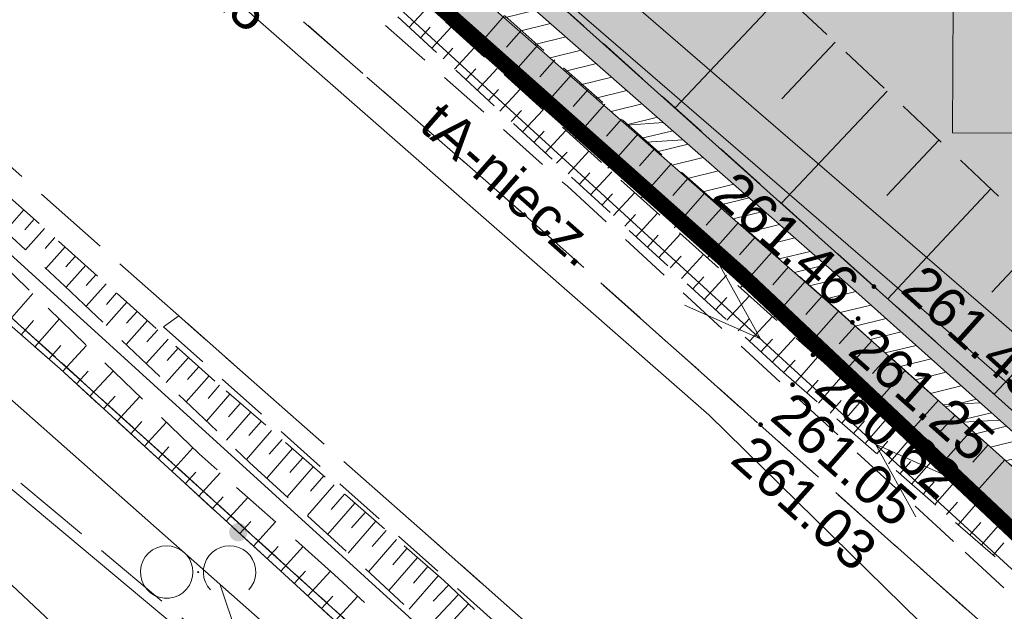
# Model space of a CAD drawing. Header units: metres. Extents: x 7427040 to 7427559, y 5541084 to 5541580.
# Tile 16 of 97: x 7427268 to 7427287, y 5541267 to 5541278. Entities that reach past the tile are written whole.
import ezdxf
from ezdxf.enums import TextEntityAlignment as Align

# ---------------------------------------------------------------- set-up
doc = ezdxf.new("R2010")
doc.units = ezdxf.units.M
doc.header["$MEASUREMENT"] = 0
for name, pattern in [('DASHED2', [0.375, 0.25, -0.125]), ('PRZER1-1', [1, 0.5, -0.5]), ('PRZER2-1', [1.5, 1, -0.5]), ('PRZER3-1', [2, 1.5, -0.5]), ('PRZER3-2', [2.5, 1.5, -1])]:
    doc.linetypes.add(name, pattern=pattern)
doc.layers.get('0').update_dxf_attribs({"color": 4})
for name, color, linetype, lineweight in [('!_Granica terenu objętego planem', 7, 'Continuous', 0), ('!_Linia rozgraniczająca', 7, 'Continuous', 0), ('A_granica terenu do wniosku o ULICP', 151, 'DASHED2', 40), ('A_mur oporowy', 2, 'Continuous', 13), ('E_gn_typ', 1, 'Continuous', 30), ('GEPPGO', 7, 'Continuous', 13), ('GESDZI', 7, 'Continuous', 13), ('GESJOB', 7, 'Continuous', 30), ('GESUZY', 96, 'Continuous', 13), ('GSLDSO', 7, 'Continuous', 13), ('GSLKOG', 7, 'Continuous', 30), ('GSPWPS', 7, 'Continuous', 13), ('GSPWPS_O', 7, 'Continuous', 13), ('GSSKOA', 7, 'Continuous', 13), ('GSSKOD', 7, 'Continuous', 13), ('GSSZAD', 7, 'Continuous', 13), ('GSSZSN', 7, 'Continuous', 13), ('GULEPR', 1, 'Continuous', 13), ('GULLOB', 7, 'Continuous', 30), ('GULTPR', 30, 'Continuous', 13), ('GULTPR_O', 30, 'Continuous', 13), ('GULWPR', 5, 'Continuous', 13), ('GUSEUT', 1, 'Continuous', 13)]:
    doc.layers.add(name, color=color, linetype=linetype, lineweight=lineweight)
doc.layers.add('A_tereny zielone', color=73, linetype='Continuous', lineweight=13, transparency=0.7)
doc.styles.add('Arial', font='arial.ttf')
doc.styles.add('GN_atrybuty', font='simplex.shx', dxfattribs={"width": 0.8})

# ---------------------------------------------------------------- blocks, each defined once
blk = doc.blocks.new('D_GEPPGO1_2')
at = {"lineweight": -2, "extrusion": (0, 0, -1)}
blk.add_hatch(color=0, dxfattribs=at).paths.add_polyline_path([(0, -0.045), (-0.013906, -0.042798), (-0.02645, -0.036406), (-0.036406, -0.02645), (-0.042798, -0.013906), (-0.045, 0), (-0.042798, 0.013906), (-0.036406, 0.02645), (-0.02645, 0.036406), (-0.013906, 0.042798), (0, 0.045), (0.013906, 0.042798), (0.02645, 0.036406), (0.036406, 0.02645), (0.042798, 0.013906), (0.045, 0), (0.042798, -0.013906), (0.036406, -0.02645), (0.02645, -0.036406), (0.013906, -0.042798)])
blk = doc.blocks.new('D_GSPWPS1')
at = {"lineweight": -2, "extrusion": (0, 0, -1)}
blk.add_hatch(color=0, dxfattribs=at).paths.add_polyline_path([(0, -0.045), (-0.011647, -0.043467), (-0.0225, -0.038971), (-0.03182, -0.03182), (-0.038971, -0.0225), (-0.043467, -0.011647), (-0.045, 0), (-0.043467, 0.011647), (-0.038971, 0.0225), (-0.03182, 0.03182), (-0.0225, 0.038971), (-0.011647, 0.043467), (0, 0.045), (0.011647, 0.043467), (0.0225, 0.038971), (0.03182, 0.03182), (0.038971, 0.0225), (0.043467, 0.011647), (0.045, 0), (0.043467, -0.011647), (0.038971, -0.0225), (0.03182, -0.03182), (0.0225, -0.038971), (0.011647, -0.043467)])
blk = doc.blocks.new('D_SUTP1')
at = {"color": 0, "lineweight": -2, "flags": 128}
for points in [[(0.9325, 0), (0.0675, 0.5)], [(-0.0675, 0), (-0.9325, -0.5)]]:
    blk.add_lwpolyline(points, dxfattribs=at)
blk = doc.blocks.new('D_ODTN_1')
at = {"color": 0, "lineweight": -2, "flags": 128}
for points in [[(-0.5, -0.25), (0, 0.25)], [(0, -0.25), (0.5, 0.25)]]:
    blk.add_lwpolyline(points, dxfattribs=at)
blk = doc.blocks.new('D_KOLO')
at = {"lineweight": -2, "extrusion": (0, 0, -1)}
blk.add_hatch(color=0, dxfattribs=at).paths.add_polyline_path([(0, -0.175), (-0.045293, -0.169037), (-0.0875, -0.151554), (-0.123744, -0.123744), (-0.151554, -0.0875), (-0.169037, -0.045293), (-0.175, 0), (-0.169037, 0.045293), (-0.151554, 0.0875), (-0.123744, 0.123744), (-0.0875, 0.151554), (-0.045293, 0.169037), (0, 0.175), (0.045293, 0.169037), (0.0875, 0.151554), (0.123744, 0.123744), (0.151554, 0.0875), (0.169037, 0.045293), (0.175, 0), (0.169037, -0.045293), (0.151554, -0.0875), (0.123744, -0.123744), (0.0875, -0.151554), (0.045293, -0.169037)])
blk = doc.blocks.new('D_SUEP1')
at = {"color": 0, "lineweight": -2, "flags": 128}
blk.add_lwpolyline([(-0.75, -0.5), (0.75, 0), (-0.75, 0.5)], dxfattribs=at)
blk = doc.blocks.new('D_GSSZAD3')
at = {"color": 0, "lineweight": -2, "flags": 128}
blk.add_lwpolyline([(-0.6, 0.5), (-0.513176, 0.492404), (-0.42899, 0.469846), (-0.35, 0.433013), (-0.278606, 0.383022), (-0.216978, 0.321394), (-0.166987, 0.25), (-0.130154, 0.17101), (-0.107596, 0.086824), (-0.1, 0), (-0.107596, -0.086824), (-0.130154, -0.17101), (-0.166987, -0.25), (-0.222125, -0.32743), (-0.290921, -0.393027), (-0.370887, -0.444418), (-0.459134, -0.479746), (-0.552472, -0.497736), (-0.647528, -0.497736), (-0.740866, -0.479746), (-0.829113, -0.444418), (-0.909079, -0.393027), (-0.977875, -0.32743), (-1.033013, -0.25), (-1.0725, -0.163534), (-1.094911, -0.071157), (-1.099434, 0.023791), (-1.085906, 0.117879), (-1.054816, 0.207708), (-1.007288, 0.290028), (-0.94504, 0.361867), (-0.87032, 0.420627), (-0.785831, 0.464184), (-0.694626, 0.490964), (-0.6, 0.5)], close=True, dxfattribs=at)
blk.add_lwpolyline([(0.234697, -0.341399), (0.179845, -0.271053), (0.138367, -0.192079), (0.111581, -0.106992), (0.100342, -0.018499), (0.105007, 0.070582), (0.125427, 0.157417), (0.160952, 0.239242), (0.210451, 0.313452), (0.27235, 0.377684), (0.344678, 0.429896), (0.425132, 0.468424), (0.511152, 0.492043), (0.6, 0.5), (0.688848, 0.492043), (0.774868, 0.468424), (0.855322, 0.429896), (0.92765, 0.377684), (0.989549, 0.313452), (1.039048, 0.239242), (1.074573, 0.157417), (1.094993, 0.070582), (1.099658, -0.018499), (1.088419, -0.106992), (1.061633, -0.192079), (1.020155, -0.271053), (0.965303, -0.341399)], dxfattribs=at)
blk = doc.blocks.new('SIT-G1 BOISKO')
at = {"layer": '!_Granica terenu objętego planem', "color": 16, "linetype": 'PRZER3-1', "lineweight": 13}
blk.add_lwpolyline([(7427223.404, 5541280.844), (7427237.172, 5541294.666), (7427273.595, 5541264.199), (7427293.187, 5541246.2), (7427318.595, 5541219.771), (7427304.61, 5541204.848)], dxfattribs=at)
at = {"layer": '!_Linia rozgraniczająca', "color": 216, "linetype": 'Continuous', "lineweight": 13, "flags": 128}
blk.add_lwpolyline([(7427223.546, 5541280.703), (7427237.185, 5541294.395), (7427273.463, 5541264.048), (7427293.047, 5541246.057), (7427318.319, 5541219.769), (7427304.464, 5541204.985)], dxfattribs=at)
at = {"layer": 'GESDZI', "color": 252, "linetype": 'Continuous', "lineweight": 13, "flags": 128}
for points in [[(7427365.33, 5541270.24), (7427360.53, 5541265.49), (7427345.01, 5541249.37), (7427332.02, 5541235.75), (7427327.9, 5541231.44), (7427324.78, 5541228.21), (7427320.15, 5541236.27), (7427305.53, 5541250.41), (7427281.57, 5541272.99), (7427247.55, 5541303.23), (7427241.97, 5541307.49), (7427230.33, 5541315.24)], [(7427230.33, 5541315.24), (7427241.97, 5541307.49), (7427247.55, 5541303.23), (7427281.57, 5541272.99), (7427305.53, 5541250.41), (7427320.15, 5541236.27), (7427324.78, 5541228.21), (7427319.61, 5541221.9), (7427311.88, 5541231.94), (7427301.75, 5541241.17), (7427284.57, 5541256.88), (7427256.27, 5541282.47), (7427240.42, 5541296.03), (7427236.08, 5541299.6), (7427224.16, 5541309.39)], [(7427224.326, 5541279.982), (7427240.42, 5541296.03), (7427256.27, 5541282.47), (7427284.57, 5541256.88), (7427301.75, 5541241.17), (7427315.72, 5541223.34), (7427317.48, 5541219.62), (7427313.06, 5541214.79), (7427304.01, 5541205.409)]]:
    blk.add_lwpolyline(points, dxfattribs=at)
at = {"layer": 'GESJOB', "color": 252, "linetype": 'PRZER3-2', "lineweight": 13}
for points in [[(7427149.017, 5541397.869), (7427149.6, 5541397.01), (7427166.31, 5541376.18), (7427167.99, 5541374.1), (7427172.66, 5541368.39), (7427196.99, 5541343.41), (7427210.43, 5541329.61), (7427230.33, 5541315.24), (7427241.97, 5541307.49), (7427247.55, 5541303.23), (7427281.57, 5541272.99), (7427305.53, 5541250.41), (7427320.15, 5541236.27), (7427324.78, 5541228.21), (7427335.43, 5541208.11), (7427343.296, 5541192.599)], [(7427343.296, 5541192.599), (7427335.43, 5541208.11), (7427324.78, 5541228.21), (7427320.15, 5541236.27), (7427305.53, 5541250.41), (7427281.57, 5541272.99), (7427247.55, 5541303.23), (7427241.97, 5541307.49), (7427230.33, 5541315.24), (7427210.43, 5541329.61), (7427196.99, 5541343.41), (7427172.66, 5541368.39), (7427167.99, 5541374.1), (7427166.31, 5541376.18), (7427149.6, 5541397.01), (7427149.017, 5541397.869)]]:
    blk.add_lwpolyline(points, dxfattribs=at)
at = {"layer": 'GESUZY', "color": 96, "linetype": 'PRZER1-1', "lineweight": 13}
for points in [[(7427230.33, 5541315.24), (7427241.97, 5541307.49), (7427247.55, 5541303.23), (7427273.39, 5541280.26), (7427281.57, 5541272.99), (7427305.53, 5541250.41), (7427320.15, 5541236.27), (7427324.78, 5541228.21), (7427319.61, 5541221.9), (7427311.88, 5541231.94), (7427301.75, 5541241.17), (7427297.26, 5541245.27), (7427284.57, 5541256.88), (7427256.27, 5541282.47), (7427240.42, 5541296.03), (7427236.08, 5541299.6), (7427224.16, 5541309.39)], [(7427224.326, 5541279.982), (7427240.42, 5541296.03), (7427256.27, 5541282.47), (7427284.57, 5541256.88), (7427297.26, 5541245.27), (7427280.844, 5541227.089)]]:
    blk.add_lwpolyline(points, dxfattribs=at)
blk.add_lwpolyline([(7427324.78, 5541228.21), (7427320.15, 5541236.27), (7427305.53, 5541250.41), (7427281.57, 5541272.99), (7427273.39, 5541280.26), (7427354.64, 5541356.58), (7427358.58, 5541352.7), (7427361.29, 5541350.08), (7427363.62, 5541347.81), (7427366.52, 5541345.04), (7427374.21, 5541337.71), (7427378.19, 5541333.92), (7427396.7, 5541315.71), (7427402.05, 5541310.46), (7427383.24, 5541290.03), (7427367.48, 5541272.62), (7427365.33, 5541270.24), (7427360.53, 5541265.49), (7427345.01, 5541249.37), (7427332.02, 5541235.75), (7427327.9, 5541231.44), (7427324.78, 5541228.21)], close=True, dxfattribs=at)
at = {"layer": 'GSLDSO', "color": 252, "linetype": 'Continuous', "lineweight": 13, "flags": 128}
for points in [[(7427314.467, 5541245.186), (7427306.537, 5541252.286), (7427298.936, 5541259.137), (7427296.706, 5541261.087), (7427283.766, 5541272.657), (7427272.306, 5541282.717), (7427256.878, 5541296.656), (7427244.535, 5541307.798), (7427240.116, 5541311.597), (7427230.318, 5541320.515), (7427219.057, 5541330.746), (7427200.876, 5541346.967)], [(7427314.133, 5541244.814), (7427306.203, 5541251.914), (7427298.604, 5541258.763), (7427296.374, 5541260.713), (7427283.434, 5541272.283), (7427271.974, 5541282.343), (7427256.542, 5541296.284), (7427244.205, 5541307.422), (7427239.784, 5541311.223), (7427229.982, 5541320.145), (7427218.723, 5541330.374), (7427200.544, 5541346.593)]]:
    blk.add_lwpolyline(points, dxfattribs=at)
at = {"layer": 'GSLKOG', "color": 252, "linetype": 'Continuous', "lineweight": 13, "flags": 128}
for points in [[(7427266.44, 5541288.58), (7427277.84, 5541278.38), (7427296.06, 5541262.04), (7427308.06, 5541251.31), (7427314.6, 5541245.38), (7427316.29, 5541244), (7427319.78, 5541240.88), (7427327.26, 5541234.36), (7427329.75, 5541234.12), (7427336, 5541240.52), (7427344.5, 5541249.29), (7427345.07, 5541249.81), (7427346.82, 5541251.64), (7427354.76, 5541259.81), (7427355.77, 5541260.97), (7427366.55, 5541272.09), (7427367.5, 5541273.13), (7427373.53, 5541279.81), (7427385.65, 5541293.27), (7427401.54, 5541310.36), (7427396.09, 5541315.77), (7427385, 5541326.69), (7427374.15, 5541337.32)], [(7427261.52, 5541277.52), (7427265.85, 5541273.58), (7427268.6, 5541271.18), (7427275.39, 5541264.96), (7427281.2, 5541259.69), (7427288.16, 5541253.5), (7427297.26, 5541245.27), (7427298.12, 5541244.46), (7427300.45, 5541242.24), (7427301.25, 5541241.48), (7427312.87, 5541229.8), (7427314.01, 5541228.46), (7427319.61, 5541221.66), (7427317.48, 5541219.62)]]:
    blk.add_lwpolyline(points, dxfattribs=at)
at = {"layer": 'GSSKOA', "color": 252, "linetype": 'PRZER3-1', "lineweight": 13}
for points in [[(7427328.66, 5541207.53), (7427325.01, 5541215.25), (7427320.9, 5541222.23), (7427312.78, 5541232.86), (7427302.84, 5541243.14), (7427302.14, 5541243.84), (7427293.24, 5541252.13), (7427282.63, 5541261.81), (7427270.86, 5541272.19), (7427264.75, 5541277.61), (7427256.78, 5541284.37), (7427248.05, 5541291.73), (7427241.19, 5541297.08), (7427228.09, 5541307), (7427209.62, 5541321.59)], [(7427228.08, 5541314.4), (7427243.84, 5541302.38), (7427262.7, 5541287.01), (7427277.46, 5541274.11), (7427285.25, 5541267.16), (7427295.94, 5541257.65), (7427310.31, 5541244.33), (7427319.36, 5541234.38), (7427324.06, 5541228.57)]]:
    blk.add_lwpolyline(points, dxfattribs=at)
at = {"layer": 'GSSKOD', "color": 252, "linetype": 'PRZER2-1', "lineweight": 13}
blk.add_lwpolyline([(7427214.8, 5541324.94, -0.890724), (7427229.29, 5541316.12), (7427244.72, 5541303.47), (7427263.56, 5541287.66), (7427278.27, 5541274.66), (7427285.85, 5541267.69), (7427296.35, 5541258), (7427310.66, 5541244.68), (7427310.31, 5541244.33), (7427295.94, 5541257.65), (7427285.25, 5541267.16), (7427277.46, 5541274.11), (7427262.7, 5541287.01), (7427243.84, 5541302.38), (7427228.08, 5541314.4), (7427214.8, 5541324.94)], format="xyb", close=True, dxfattribs=at)
blk.add_lwpolyline([(7427270.86, 5541272.19), (7427270.57, 5541271.98), (7427282.3, 5541261.54), (7427292.91, 5541251.78), (7427301.72, 5541243.48), (7427302.14, 5541243.84), (7427293.24, 5541252.13), (7427282.63, 5541261.81), (7427270.86, 5541272.19)], close=True, dxfattribs=at)
at = {"layer": 'GSSZAD', "color": 252, "linetype": 'PRZER2-1', "lineweight": 13}
blk.add_lwpolyline([(7427271.23, 5541267.32), (7427271.22, 5541267.3), (7427271.24, 5541267.3), (7427271.23, 5541267.32)], close=True, dxfattribs=at)
at = {"layer": 'GSSZSN', "color": 252, "linetype": 'PRZER2-1', "lineweight": 13}
for points in [[(7427314.01, 5541249.3), (7427309.81, 5541253.09), (7427297.41, 5541264.19), (7427280.53, 5541280.08), (7427275.58, 5541284.47), (7427269.8, 5541291.75), (7427267.49, 5541289.43), (7427273.72, 5541283.27), (7427277.84, 5541278.38), (7427296.06, 5541262.04), (7427308.06, 5541251.31), (7427314.6, 5541245.38), (7427314.01, 5541249.3)], [(7427296.39, 5541260.71), (7427283.44, 5541272.28), (7427272.02, 5541282.38), (7427271.49, 5541281.81), (7427282.84, 5541271.58), (7427295.81, 5541260.18), (7427296.39, 5541260.71)], [(7427295.47, 5541259.72), (7427282.39, 5541271.11), (7427271.15, 5541281.47), (7427271.49, 5541281.81), (7427282.84, 5541271.58), (7427295.81, 5541260.18), (7427295.47, 5541259.72)], [(7427299.02, 5541245.99), (7427296.03, 5541248.56), (7427290.4, 5541253.66), (7427285.81, 5541257.96), (7427280.87, 5541262.49), (7427275.91, 5541267.15), (7427271.55, 5541270.95), (7427267.64, 5541274.45), (7427264.27, 5541277.44), (7427262.53, 5541279.04), (7427262.42, 5541278.24), (7427263.16, 5541277.73), (7427266.1, 5541275.14), (7427268.69, 5541272.76), (7427272.21, 5541269.4), (7427276.21, 5541265.72), (7427280.56, 5541261.82), (7427284.93, 5541258.06), (7427289.02, 5541254.45), (7427294.15, 5541249.87), (7427298.77, 5541245.84), (7427299.02, 5541245.99)], [(7427261.11, 5541277.89), (7427261.52, 5541277.52), (7427265.85, 5541273.58), (7427268.6, 5541271.18), (7427275.39, 5541264.96), (7427281.2, 5541259.69), (7427288.16, 5541253.5), (7427297.26, 5541245.27), (7427297.85, 5541244.77), (7427298.31, 5541245.44), (7427295.74, 5541247.72), (7427291.92, 5541251.06), (7427287.44, 5541255.11), (7427284.89, 5541257.33), (7427281.96, 5541259.89), (7427277.71, 5541263.68), (7427273.83, 5541267.26), (7427271.25, 5541269.56), (7427266.76, 5541273.89), (7427262.91, 5541277.35), (7427262.28, 5541278.08), (7427261.11, 5541277.89)]]:
    blk.add_lwpolyline(points, close=True, dxfattribs=at)
at = {"layer": 'GSSZSN', "color": 252, "linetype": 'Continuous', "lineweight": 13, "flags": 128}
for points in [[(7427282.379, 5541278.339), (7427280.322, 5541276.154)], [(7427275.251, 5541277.69), (7427275.619, 5541278.089)], [(7427277.071, 5541277.913), (7427276.514, 5541277.282)], [(7427275.467, 5541277.491), (7427275.652, 5541277.691)], [(7427275.684, 5541277.291), (7427276.056, 5541277.695)], [(7427277.39, 5541277.631), (7427277.109, 5541277.314)], [(7427277.708, 5541277.35), (7427277.145, 5541276.713)], [(7427283.37, 5541277.406), (7427282.353, 5541276.326)], [(7427275.9, 5541277.092), (7427276.087, 5541277.295)], [(7427276.116, 5541276.892), (7427276.493, 5541277.301)], [(7427278.026, 5541277.068), (7427277.743, 5541276.748)], [(7427276.333, 5541276.693), (7427276.522, 5541276.898)], [(7427276.549, 5541276.494), (7427276.93, 5541276.907)], [(7427278.345, 5541276.786), (7427277.776, 5541276.144)], [(7427276.765, 5541276.294), (7427276.957, 5541276.502)], [(7427276.982, 5541276.095), (7427277.367, 5541276.513)], [(7427278.663, 5541276.505), (7427278.377, 5541276.182)], [(7427284.361, 5541276.474), (7427282.349, 5541274.336)], [(7427278.981, 5541276.223), (7427278.408, 5541275.575)], [(7427277.198, 5541275.896), (7427277.392, 5541276.106)], [(7427277.414, 5541275.696), (7427277.804, 5541276.119)], [(7427279.3, 5541275.942), (7427279.012, 5541275.616)], [(7427277.631, 5541275.497), (7427277.827, 5541275.709)], [(7427277.847, 5541275.297), (7427278.241, 5541275.725)], [(7427279.618, 5541275.66), (7427279.039, 5541275.006)], [(7427285.351, 5541275.541), (7427284.357, 5541274.485)], [(7427278.063, 5541275.098), (7427278.261, 5541275.313)], [(7427278.28, 5541274.899), (7427278.678, 5541275.331)], [(7427279.936, 5541275.379), (7427279.646, 5541275.05)], [(7427280.255, 5541275.097), (7427279.671, 5541274.437)], [(7427278.496, 5541274.699), (7427278.696, 5541274.917)], [(7427278.712, 5541274.5), (7427279.115, 5541274.937)], [(7427280.573, 5541274.816), (7427280.28, 5541274.484)], [(7427279.145, 5541274.101), (7427279.552, 5541274.543)], [(7427280.891, 5541274.534), (7427280.302, 5541273.868)], [(7427286.342, 5541274.609), (7427284.375, 5541272.519)], [(7427278.928, 5541274.301), (7427279.131, 5541274.52)], [(7427267.909, 5541274.209), (7427267.55, 5541273.808)], [(7427281.21, 5541274.252), (7427280.914, 5541273.918)], [(7427268.105, 5541274.033), (7427267.925, 5541273.831)], [(7427279.361, 5541273.902), (7427279.566, 5541274.124)], [(7427279.577, 5541273.702), (7427279.989, 5541274.149)], [(7427281.528, 5541273.971), (7427280.933, 5541273.298)], [(7427268.302, 5541273.858), (7427267.938, 5541273.451)], [(7427268.498, 5541273.682), (7427268.315, 5541273.478)], [(7427279.794, 5541273.503), (7427280.001, 5541273.728)], [(7427280.01, 5541273.304), (7427280.426, 5541273.755)], [(7427281.846, 5541273.689), (7427281.548, 5541273.352)], [(7427287.333, 5541273.676), (7427286.361, 5541272.643)], [(7427268.694, 5541273.506), (7427268.326, 5541273.095)], [(7427282.165, 5541273.408), (7427281.565, 5541272.729)], [(7427268.89, 5541273.331), (7427268.705, 5541273.124)], [(7427280.226, 5541273.104), (7427280.436, 5541273.331)], [(7427280.443, 5541272.905), (7427280.864, 5541273.361)], [(7427269.087, 5541273.155), (7427268.713, 5541272.738)], [(7427282.483, 5541273.126), (7427282.182, 5541272.786)], [(7427269.283, 5541272.98), (7427269.093, 5541272.768)], [(7427280.659, 5541272.705), (7427280.871, 5541272.935)], [(7427280.875, 5541272.506), (7427281.301, 5541272.968)], [(7427282.801, 5541272.845), (7427282.196, 5541272.16)], [(7427269.479, 5541272.804), (7427269.094, 5541272.374)], [(7427288.324, 5541272.744), (7427286.402, 5541270.702)], [(7427267.589, 5541272.062), (7427268.077, 5541272.62)], [(7427269.675, 5541272.628), (7427269.48, 5541272.41)], [(7427281.092, 5541272.307), (7427281.305, 5541272.539)], [(7427281.308, 5541272.107), (7427281.738, 5541272.574)], [(7427283.12, 5541272.563), (7427282.816, 5541272.219)], [(7427269.871, 5541272.453), (7427269.475, 5541272.01)], [(7427270.068, 5541272.277), (7427269.867, 5541272.053)], [(7427283.438, 5541272.282), (7427282.828, 5541271.591)], [(7427267.855, 5541271.831), (7427268.092, 5541272.103)], [(7427268.12, 5541271.599), (7427268.584, 5541272.131)], [(7427270.264, 5541272.101), (7427269.857, 5541271.647)], [(7427281.524, 5541271.908), (7427281.74, 5541272.142)], [(7427281.741, 5541271.709), (7427282.175, 5541272.18)], [(7427270.46, 5541271.926), (7427270.253, 5541271.695)], [(7427283.755, 5541271.998), (7427283.449, 5541271.656)], [(7427270.656, 5541271.75), (7427270.238, 5541271.283)], [(7427281.957, 5541271.509), (7427282.175, 5541271.746)], [(7427282.173, 5541271.31), (7427282.612, 5541271.786)], [(7427284.072, 5541271.715), (7427283.462, 5541271.033)], [(7427268.385, 5541271.368), (7427268.611, 5541271.627)], [(7427268.649, 5541271.135), (7427269.103, 5541271.63)], [(7427270.852, 5541271.575), (7427270.64, 5541271.338)], [(7427271.049, 5541271.399), (7427270.619, 5541270.919)], [(7427282.389, 5541271.11), (7427282.61, 5541271.35)], [(7427282.611, 5541270.917), (7427283.037, 5541271.407)], [(7427284.389, 5541271.432), (7427284.085, 5541271.092)], [(7427271.245, 5541271.223), (7427271.027, 5541270.98)], [(7427284.706, 5541271.149), (7427284.101, 5541270.472)], [(7427268.909, 5541270.897), (7427269.133, 5541271.141)], [(7427269.168, 5541270.659), (7427269.61, 5541271.141)], [(7427271.441, 5541271.048), (7427271, 5541270.555)], [(7427282.833, 5541270.724), (7427283.046, 5541270.968)], [(7427283.055, 5541270.531), (7427283.479, 5541271.018)], [(7427271.638, 5541270.873), (7427271.418, 5541270.62)], [(7427285.023, 5541270.866), (7427284.721, 5541270.529)], [(7427269.428, 5541270.421), (7427269.646, 5541270.659)], [(7427269.688, 5541270.184), (7427270.117, 5541270.653)], [(7427271.837, 5541270.7), (7427271.388, 5541270.185)], [(7427283.499, 5541270.144), (7427283.921, 5541270.63)], [(7427272.035, 5541270.527), (7427271.807, 5541270.265)], [(7427283.277, 5541270.338), (7427283.489, 5541270.581)], [(7427285.34, 5541270.583), (7427284.739, 5541269.911)], [(7427272.234, 5541270.354), (7427271.769, 5541269.821)], [(7427283.942, 5541269.758), (7427284.363, 5541270.241)], [(7427285.657, 5541270.3), (7427285.358, 5541269.965)], [(7427269.947, 5541269.946), (7427270.159, 5541270.177)], [(7427270.207, 5541269.708), (7427270.624, 5541270.164)], [(7427272.432, 5541270.181), (7427272.196, 5541269.91)], [(7427283.721, 5541269.951), (7427283.931, 5541270.193)], [(7427272.631, 5541270.008), (7427272.15, 5541269.457)], [(7427272.829, 5541269.835), (7427272.586, 5541269.556)], [(7427284.386, 5541269.372), (7427284.805, 5541269.853)], [(7427285.974, 5541270.016), (7427285.378, 5541269.349)], [(7427270.466, 5541269.47), (7427270.672, 5541269.695)], [(7427270.726, 5541269.232), (7427271.131, 5541269.675)], [(7427273.028, 5541269.662), (7427272.537, 5541269.099)], [(7427284.164, 5541269.565), (7427284.374, 5541269.806)], [(7427286.291, 5541269.733), (7427285.994, 5541269.401)], [(7427273.226, 5541269.489), (7427272.979, 5541269.205)], [(7427284.83, 5541268.985), (7427285.247, 5541269.464)], [(7427273.425, 5541269.316), (7427272.925, 5541268.742)], [(7427284.608, 5541269.179), (7427284.817, 5541269.419)], [(7427286.607, 5541269.45), (7427286.016, 5541268.788)], [(7427270.986, 5541268.995), (7427271.188, 5541269.215)], [(7427271.245, 5541268.757), (7427271.652, 5541269.201)], [(7427273.623, 5541269.143), (7427273.371, 5541268.854)], [(7427273.822, 5541268.97), (7427273.312, 5541268.386)], [(7427285.052, 5541268.792), (7427285.26, 5541269.031)], [(7427285.274, 5541268.599), (7427285.689, 5541269.076)], [(7427271.505, 5541268.519), (7427271.71, 5541268.743)], [(7427271.764, 5541268.281), (7427272.178, 5541268.733)], [(7427274.02, 5541268.797), (7427273.763, 5541268.502)], [(7427274.219, 5541268.624), (7427273.7, 5541268.029)], [(7427285.496, 5541268.406), (7427285.703, 5541268.644)], [(7427285.717, 5541268.213), (7427286.131, 5541268.687)], [(7427274.417, 5541268.451), (7427274.156, 5541268.151)], [(7427272.024, 5541268.044), (7427272.232, 5541268.271)], [(7427272.284, 5541267.806), (7427272.704, 5541268.264)], [(7427274.616, 5541268.278), (7427274.088, 5541267.672)], [(7427285.939, 5541268.019), (7427286.146, 5541268.256)], [(7427286.161, 5541267.826), (7427286.573, 5541268.299)], [(7427274.814, 5541268.105), (7427274.548, 5541267.799)], [(7427272.543, 5541267.568), (7427272.755, 5541267.799)], [(7427272.803, 5541267.33), (7427273.229, 5541267.796)], [(7427275.013, 5541267.932), (7427274.476, 5541267.316)], [(7427286.383, 5541267.633), (7427286.588, 5541267.869)], [(7427275.41, 5541267.586), (7427274.863, 5541266.959)], [(7427275.211, 5541267.759), (7427274.94, 5541267.448)], [(7427275.608, 5541267.413), (7427275.333, 5541267.097)], [(7427273.062, 5541267.092), (7427273.277, 5541267.327)], [(7427273.322, 5541266.855), (7427273.755, 5541267.327)], [(7427275.807, 5541267.24), (7427275.251, 5541266.602)], [(7427276.002, 5541267.063), (7427275.712, 5541266.754)], [(7427273.581, 5541266.617), (7427273.798, 5541266.853)], [(7427273.841, 5541266.379), (7427274.273, 5541266.851)], [(7427276.194, 5541266.883), (7427275.615, 5541266.267)], [(7427276.386, 5541266.703), (7427276.098, 5541266.396)]]:
    blk.add_lwpolyline(points, dxfattribs=at)
at = {"layer": 'GULEPR', "color": 1, "linetype": 'Continuous', "lineweight": 13, "flags": 128}
blk.add_lwpolyline([(7427167.465, 5541376.615), (7427192.37, 5541352.47), (7427218.7, 5541328.9), (7427242.8, 5541307.27), (7427270.33, 5541282.39), (7427295.76, 5541259.11), (7427296.495, 5541258.46)], dxfattribs=at)
at = {"layer": 'GULLOB', "color": 252, "linetype": 'Continuous', "lineweight": 13, "flags": 128}
blk.add_lwpolyline([(7427233.85, 5541311.06), (7427228.99, 5541305.78), (7427236.17, 5541300.13), (7427240.75, 5541296.94), (7427256.84, 5541283.09), (7427262.64, 5541277.9), (7427267.92, 5541273.12), (7427281.73, 5541260.56), (7427292.93, 5541250.77), (7427300.04, 5541244.78), (7427304.6, 5541240.74), (7427310.96, 5541234.28), (7427320.26, 5541222.32), (7427325.15, 5541213.96), (7427326.53, 5541211.31), (7427327.22, 5541211.34), (7427330.96, 5541213.08), (7427338.7, 5541215.98)], dxfattribs=at)
at = {"layer": 'GULTPR', "color": 30, "linetype": 'Continuous', "lineweight": 13, "flags": 128}
for points in [[(7427147.925, 5541396.714), (7427160.79, 5541380.08), (7427172.77, 5541365.73), (7427189.7, 5541344.59), (7427199.87, 5541334.94), (7427213.89, 5541323.55), (7427227.66, 5541313.41), (7427237.41, 5541307.29), (7427244.89, 5541301.8), (7427255.3, 5541292.78), (7427280.97, 5541270.3), (7427294.36, 5541257.17), (7427307.47, 5541246.36), (7427319.95, 5541234.27), (7427324.38, 5541225.76), (7427330.33, 5541215.04), (7427332.71, 5541211.01), (7427342.288, 5541191.518)], [(7427233.85, 5541311.06), (7427228.99, 5541305.78), (7427236.17, 5541300.13), (7427240.75, 5541296.94), (7427256.84, 5541283.09), (7427262.64, 5541277.9), (7427267.92, 5541273.12), (7427281.73, 5541260.56), (7427292.93, 5541250.77), (7427300.04, 5541244.78), (7427304.6, 5541240.74), (7427310.96, 5541234.28), (7427320.26, 5541222.32), (7427325.15, 5541213.96), (7427326.53, 5541211.31), (7427327.22, 5541211.34), (7427330.96, 5541213.08), (7427338.7, 5541215.98), (7427343.75, 5541207.15), (7427345.65, 5541207.03), (7427352.28, 5541206.28), (7427353.5, 5541206.33), (7427355.904, 5541206.113)], [(7427288.74, 5541251.96), (7427261.58, 5541275.97)]]:
    blk.add_lwpolyline(points, dxfattribs=at)
at = {"layer": 'GULWPR', "color": 5, "linetype": 'Continuous', "lineweight": 13, "flags": 128}
for points in [[(7427214.241, 5541289.419), (7427218.173, 5541293.198), (7427224.562, 5541299.348), (7427237.309, 5541311.72), (7427241.509, 5541310.954), (7427286.242, 5541272.332), (7427300.075, 5541260.282), (7427319.751, 5541253.298), (7427326.827, 5541250.899), (7427330.191, 5541249.778), (7427333.326, 5541248.65), (7427348.88, 5541243.944), (7427373.553, 5541269.8), (7427376.071, 5541271.443), (7427397.668, 5541272.639), (7427419.077, 5541273.829)], [(7427214.826, 5541288.872), (7427218.727, 5541292.622), (7427225.118, 5541298.772), (7427237.571, 5541310.86), (7427241.151, 5541310.206), (7427285.718, 5541271.728), (7427299.665, 5541259.578), (7427319.489, 5541252.542), (7427326.573, 5541250.141), (7427329.929, 5541249.022), (7427333.074, 5541247.89), (7427349.12, 5541243.036), (7427374.067, 5541269.18), (7427376.329, 5541270.657), (7427397.712, 5541271.841), (7427418.289, 5541272.984)], [(7427257.26, 5541276.85), (7427271.72, 5541263.26), (7427272.02, 5541263.09), (7427272.2, 5541262.71), (7427293.51, 5541242.61), (7427293.83, 5541242.37), (7427295.53, 5541239.15), (7427281.918, 5541226.085)]]:
    blk.add_lwpolyline(points, dxfattribs=at)
at = {"layer": 'GUSEUT', "color": 1, "linetype": 'Continuous', "lineweight": 13, "flags": 128}
blk.add_lwpolyline([(7427299.22, 5541278.1), (7427299.25, 5541275.61), (7427285.61, 5541275.68), (7427285.62, 5541278.17), (7427299.22, 5541278.1)], close=True, dxfattribs=at)
at = {"layer": 'GEPPGO', "color": 7, "linetype": 'Continuous', "lineweight": 13}
blk.add_blockref('D_GEPPGO1_2', (7427281.57, 5541272.99), dxfattribs=at)
at = {"layer": 'GSLDSO', "color": 7, "linetype": 'Continuous', "lineweight": 13}
for p, rotation in [((7427279.937, 5541275.686), 138.7221754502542), ((7427279.937, 5541275.686), 138.7221754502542), ((7427285.97, 5541270.351), 138.1992502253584), ((7427285.97, 5541270.351), 138.1992502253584)]:
    blk.add_blockref('D_ODTN_1', p, dxfattribs=dict(at, rotation=rotation))
at = {"layer": 'GSLKOG', "color": 7, "linetype": 'Continuous', "lineweight": 13}
for p, rotation in [((7427281.366, 5541275.217), 318.1137153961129), ((7427281.366, 5541275.217), 318.1137153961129), ((7427271.995, 5541268.07), 317.5086642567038), ((7427271.995, 5541268.07), 317.5086642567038)]:
    blk.add_blockref('D_KOLO', p, dxfattribs=dict(at, rotation=rotation))
at = {"layer": 'GSPWPS', "color": 7, "linetype": 'Continuous', "lineweight": 13}
for p in [(7427284.11, 5541272.75), (7427283.7, 5541272.07), (7427283.81, 5541272.14), (7427282.95, 5541271.45), (7427282.56, 5541270.88), (7427281.95, 5541270.12)]:
    blk.add_blockref('D_GSPWPS1', p, dxfattribs=at)
at = {"layer": 'GSSZAD', "color": 7, "linetype": 'Continuous', "lineweight": 13}
blk.add_blockref('D_GSSZAD3', (7427271.23, 5541267.31), dxfattribs=at)
at = {"layer": 'GULEPR', "color": 1, "linetype": 'Continuous', "lineweight": 13}
for p, rotation in [((7427281.394, 5541272.261), 317.5273254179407), ((7427284.696, 5541269.239), 137.5273254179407)]:
    blk.add_blockref('D_SUEP1', p, dxfattribs=dict(at, rotation=rotation))
at = {"layer": 'GULTPR', "color": 30, "linetype": 'Continuous', "lineweight": 13, "rotation": 138.5226546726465}
blk.add_blockref('D_SUTP1', (7427272.35, 5541266.449), dxfattribs=at)
at = {"layer": 'GSPWPS_O', "color": 252, "linetype": 'Continuous', "lineweight": 13, "style": 'Arial'}
for s, rotation, p in [('261.15', 318.2921, (7427269.807, 5541279.674)), ('261.46', 318.51, (7427281.001, 5541274.439)), ('261.45', 318.1137, (7427284.591, 5541272.663)), ('261.25', 318.51, (7427283.584, 5541271.483)), ('260.62', 318.6861, (7427282.94, 5541270.776)), ('261.05', 318.6861, (7427282.098, 5541270.235)), ('261.03', 318.2316, (7427281.344, 5541269.418))]:
    blk.add_text(s, height=0.75, rotation=rotation, dxfattribs=at).set_placement(p)
at = {"layer": 'GULTPR_O', "color": 30, "linetype": 'Continuous', "lineweight": 13, "style": 'Arial'}
blk.add_text('tA-niecz.', height=0.75, rotation=318.6912, dxfattribs=at).set_placement((7427275.41, 5541275.77))
blk = doc.blocks.new('PZT 1 BOISKO')
at = {"layer": 'A_mur oporowy'}
h = blk.add_hatch(dxfattribs=at)
h.set_pattern_fill('ANSI31', color=256, pattern_type=2)
h.set_pattern_definition([(13.80393, (7427116.40293, 5541359.69487), (-0.0757555, 0.30832994), [])])
h.paths.add_polyline_path([(7427256.542, 5541296.284), (7427271.974, 5541282.343), (7427283.434, 5541272.283), (7427296.374, 5541260.713), (7427298.604, 5541258.763), (7427306.203, 5541251.914), (7427314.133, 5541244.814), (7427314.467, 5541245.186), (7427306.537, 5541252.286), (7427298.936, 5541259.137), (7427296.706, 5541261.087), (7427283.766, 5541272.657), (7427272.306, 5541282.717), (7427256.878, 5541296.656), (7427244.535, 5541307.798), (7427240.116, 5541311.597), (7427230.318, 5541320.515), (7427219.057, 5541330.746), (7427200.876, 5541346.967), (7427200.544, 5541346.593), (7427218.723, 5541330.374), (7427229.982, 5541320.145), (7427239.784, 5541311.223), (7427244.205, 5541307.422)])
at = {"layer": 'A_tereny zielone'}
h = blk.add_hatch(color=256, dxfattribs=at)
h.paths.add_polyline_path([(7427200.71, 5541346.78), (7427200.71, 5541346.78), (7427200.736, 5541346.809)], flags=0)
h.paths.add_polyline_path([(7427314.75, 5541243.25), (7427312.886, 5541243.296), (7427305.53, 5541250.41), (7427281.57, 5541272.99), (7427247.55, 5541303.23), (7427241.97, 5541307.49), (7427230.33, 5541315.24), (7427210.43, 5541329.61), (7427177.975, 5541362.933), (7427178.93, 5541363.93), (7427180.22, 5541365.25), (7427182.35, 5541363.35), (7427184.913, 5541361.02), (7427189.686, 5541356.68), (7427192.59, 5541354.04), (7427194.13, 5541352.7), (7427200.71, 5541346.78), (7427200.544, 5541346.593), (7427218.723, 5541330.374), (7427229.982, 5541320.145), (7427239.784, 5541311.223), (7427244.205, 5541307.422), (7427256.542, 5541296.284), (7427271.974, 5541282.343), (7427283.434, 5541272.283), (7427296.374, 5541260.713), (7427298.604, 5541258.763), (7427306.203, 5541251.914), (7427314.133, 5541244.814), (7427314.467, 5541245.186), (7427306.537, 5541252.286), (7427298.936, 5541259.137), (7427296.706, 5541261.087), (7427283.766, 5541272.657), (7427272.306, 5541282.717), (7427256.878, 5541296.656), (7427244.535, 5541307.798), (7427240.116, 5541311.597), (7427230.318, 5541320.515), (7427219.057, 5541330.746), (7427200.876, 5541346.967), (7427200.736, 5541346.809), (7427205.99, 5541352.83), (7427189.68, 5541367.45), (7427190.38, 5541368.24), (7427189.77, 5541369.07), (7427188.92, 5541368.13), (7427184.92, 5541371.82), (7427184.71, 5541375.16), (7427186.78, 5541377.78), (7427205.72, 5541396.49), (7427217.81, 5541408.93), (7427235.67, 5541427.08), (7427241.49, 5541428.41), (7427249.5, 5541429.45), (7427248.26, 5541428.16), (7427251.32, 5541425.57), (7427252.19, 5541426.68), (7427250.75, 5541427.87), (7427251.26, 5541428.48), (7427255.82, 5541428.46), (7427262.97, 5541421.54), (7427277.72, 5541407.27), (7427277.779, 5541403.101), (7427298.73, 5541382.85), (7427312.44, 5541369.59), (7427328.68, 5541353.98), (7427342.95, 5541340.01), (7427298.49, 5541297.32), (7427325.08, 5541269.7), (7427323.12, 5541267.86), (7427330.09, 5541260.41), (7427328.58, 5541258.61), (7427322.112, 5541252.376), (7427321.745, 5541252.036), (7427321.378, 5541251.695), (7427321.012, 5541251.355), (7427317.72, 5541248.3), (7427319.57, 5541246.44), (7427317.84, 5541244.85), (7427316.18, 5541243.72)], flags=16)
h.paths.add_polyline_path([(7427279.789, 5541298.079), (7427200.756, 5541374.589), (7427248.054, 5541423.446), (7427327.086, 5541346.936)], flags=16)
h.paths.add_polyline_path([(7427211, 5541358.15), (7427208.002, 5541361.208), (7427208.7, 5541361.93), (7427211.709, 5541358.841)], flags=16)
h.paths.add_polyline_path([(7427242.27, 5541322.8), (7427220.96, 5541343.02), (7427222.19, 5541344.44), (7427225.27, 5541344.56), (7427244.9, 5541325.62)], flags=16)
h.paths.add_polyline_path([(7427258.65, 5541312.37), (7427255.62, 5541315.32), (7427256.31, 5541316.03), (7427259.4, 5541313)], flags=16)
h.paths.add_polyline_path([(7427315.454, 5541247.72), (7427315.106, 5541248.08), (7427322.406, 5541255.13), (7427322.754, 5541254.77)], flags=16)
at = {"layer": 'A_granica terenu do wniosku o ULICP', "ltscale": 5, "const_width": 0.3, "flags": 128}
blk.add_lwpolyline([(7427254.41, 5541453.57), (7427252.46, 5541450.31), (7427244.15, 5541442.18), (7427222.77, 5541419.91), (7427206.1, 5541403.07), (7427172.66, 5541368.39), (7427210.43, 5541329.61), (7427230.33, 5541315.24), (7427241.97, 5541307.49), (7427247.55, 5541303.23), (7427281.57, 5541272.99), (7427305.53, 5541250.41), (7427320.15, 5541236.27), (7427324.78, 5541228.21), (7427327.9, 5541231.44), (7427332.02, 5541235.75), (7427345.01, 5541249.37), (7427360.53, 5541265.49), (7427365.33, 5541270.24), (7427367.48, 5541272.62), (7427383.24, 5541290.03), (7427402.05, 5541310.46), (7427396.7, 5541315.71), (7427378.19, 5541333.92), (7427374.211, 5541337.709), (7427366.52, 5541345.04), (7427363.62, 5541347.81), (7427361.29, 5541350.08), (7427358.58, 5541352.7), (7427348.33, 5541362.8), (7427334.14, 5541376.5), (7427315.34, 5541394.75), (7427296.48, 5541413.08), (7427284.23, 5541424.73), (7427268.91, 5541439.64), (7427263.413, 5541444.916), (7427259.22, 5541448.94), (7427254.41, 5541453.57)], dxfattribs=at)
at = {"layer": 'A_mur oporowy', "flags": 128}
blk.add_lwpolyline([(7427239.784, 5541311.223), (7427244.205, 5541307.422), (7427256.542, 5541296.284), (7427256.542, 5541296.284), (7427271.974, 5541282.343), (7427283.434, 5541272.283), (7427296.374, 5541260.713), (7427298.604, 5541258.763), (7427306.203, 5541251.914), (7427314.133, 5541244.814), (7427314.467, 5541245.186), (7427306.537, 5541252.286), (7427298.936, 5541259.137), (7427296.706, 5541261.087), (7427283.766, 5541272.657), (7427272.306, 5541282.717), (7427256.878, 5541296.656), (7427244.535, 5541307.798)], dxfattribs=at)
at = {"layer": 'E_gn_typ', "style": 'GN_atrybuty', "width": 0.9, "flags": 8}
for p in [(7427416.237, 5541237.381), (7427411.812, 5541232.473)]:
    blk.add_attdef('ILOŚĆ_ŻYŁ', text='', height=0.9, rotation=318.0369, dxfattribs=at).set_placement(p, align=Align.MIDDLE_LEFT)

msp = doc.modelspace()

# ---------------------------------------------------------------- block references
at = {"color": 7, "linetype": 'Continuous', "lineweight": 0}
for name in ['SIT-G1 BOISKO', 'PZT 1 BOISKO']:
    msp.add_blockref(name, (0, 0), dxfattribs=at)

doc.saveas('drawing.dxf')
